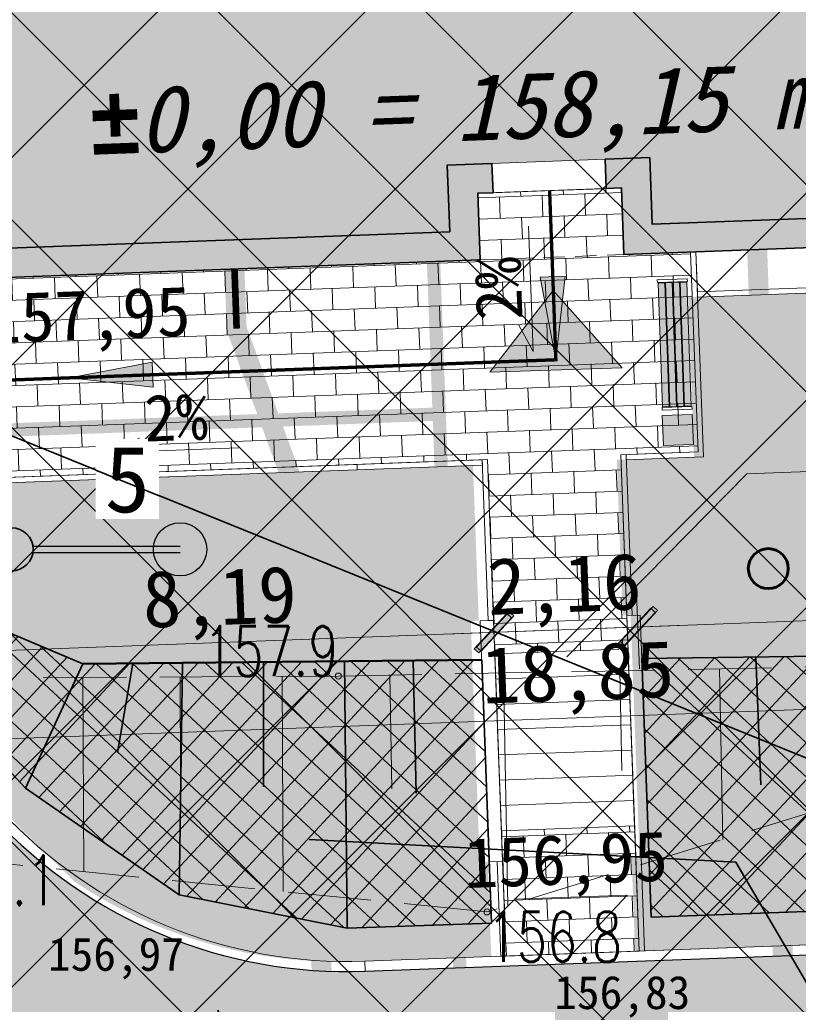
# Model space of a CAD drawing. Header units: feet. Extents: x 7493042 to 7493387, y 5986509 to 5986725.
# Tile 18 of 73: x 7493183 to 7493195, y 5986645 to 5986660. Entities that reach past the tile are written whole.
import ezdxf
from ezdxf import colors
from ezdxf.entities.mleader import LeaderData, LeaderLine
from ezdxf.enums import TextEntityAlignment as Align
from ezdxf.math import Vec2, Vec3

# ---------------------------------------------------------------- set-up
doc = ezdxf.new("R2010")
doc.units = ezdxf.units.FT
doc.header["$MEASUREMENT"] = 0
for name, pattern in [('1_1', [0]), ('1_OTRK', [1.75, 1.25, -0.5]), ('1_OTRKG', [1.75, 1.25, -0.5]), ('3', [1, 0.5, -0.5]), ('HIDDEN2', [4.7625, 3.175, -1.5875])]:
    doc.linetypes.add(name, pattern=pattern)
doc.layers.get('0').update_dxf_attribs({"color": 250, "linetype": 'CONTINUOUS', "lineweight": 100})
doc.layers.get('Defpoints').update_dxf_attribs({"linetype": 'CONTINUOUS'})
for name, color, linetype in [('1_DZIALKI', 7, 'CONTINUOUS'), ('2D_OGOLNE', 7, 'CONTINUOUS'), ('A_OZN_OPIS', 7, 'CONTINUOUS')]:
    doc.layers.add(name, color=color, linetype=linetype)
for name, color, linetype, lineweight in [('__IE_PZT_02', 1, 'CONTINUOUS', 30), ('__IE_PZT_03', 7, 'CONTINUOUS', 25), ('_droga', 7, 'CONTINUOUS', 30), ('_k_budynek', 7, 'CONTINUOUS', 50), ('_k_droga', 3, 'CONTINUOUS', 30), ('_k_kanalizacja', 34, 'CONTINUOUS', 40), ('_k_kreskowanie', 250, 'CONTINUOUS', 5), ('_k_opis', 1, 'CONTINUOUS', 13), ('_k_skarpa', 7, 'CONTINUOUS', 35), ('_k_urzadzenia', 250, 'CONTINUOUS', 13), ('_k_widok', 7, 'CONTINUOUS', 18), ('_k_woda', 5, 'CONTINUOUS', 40), ('_k_wymiar', 7, 'CONTINUOUS', 13), ('_k_zarys', 7, 'HIDDEN2', 20), ('_k_ściany', 7, 'CONTINUOUS', 35), ('OTR_L_1', 7, '1_OTRK', 18), ('OTR_T_1', 7, 'CONTINUOUS', 18), ('WODA PROJ.', 150, 'CONTINUOUS', 30), ('WYMIAR-ARCH', 7, 'CONTINUOUS', 9)]:
    doc.layers.add(name, color=color, linetype=linetype, lineweight=lineweight)
doc.layers.add('_k_niewidoczna', color=72, linetype='CONTINUOUS', lineweight=9, plot=False)
doc.styles.add('GENERATED_STYLE_1', font='MS Gothic.ttf')
doc.styles.add('GENERATED_STYLE_6', font='GOTHICBI.TTF')
doc.styles.get("Standard").update_dxf_attribs({"font": 'Simplex.SHX', "width": 0.75})
doc.dimstyles.new('zag 500', dxfattribs={"dimtxt": 0.85, "dimasz": 0.09, "dimexe": 1.25, "dimexo": 0.625, "dimgap": 0.1, "dimtad": 1, "dimtxsty": 'GENERATED_STYLE_1', "dimblk": 'W', "dimcen": 2.5, "dimse1": 1, "dimse2": 1, "dimclrd": 7, "dimclrt": 256, "dimadec": 0, "dimazin": 0, "dimtfac": 1, "dimtmove": 0, "dimatfit": 0, "dimfxl": 1.25, "dimlwd": 5, "dimarcsym": 0})

# ---------------------------------------------------------------- blocks, each defined once
blk = doc.blocks.new('2_OTRN')
at = {"linetype": 'Continuous'}
blk.add_circle((0, 0), 0.045, dxfattribs=at)
blk = doc.blocks.new('KM_Lutry')
at = {"layer": '_k_kreskowanie'}
h = blk.add_hatch(color=7, dxfattribs=at)
h.dxf.hatch_style = 1
h.paths.add_polyline_path([(0, 9.57), (0.44, 9.57), (0.44, 10.1), (18.41, 10.1), (18.41, 0.44), (10.79, 0.44), (10.79, 1.44), (10.12, 1.44), (10.12, 1), (10.35, 1), (10.35, 0), (18.85, 0), (18.85, 10.54), (0, 10.54)])
h.paths.add_polyline_path([(0, 5.38), (0.44, 5.38), (0.44, 8.53), (0, 8.53)], flags=17)
h.paths.add_polyline_path([(0.44, 3.88), (0, 3.88), (0, 0), (8.19, 0), (8.19, 1), (8.42, 1), (8.42, 1.44), (7.75, 1.44), (7.75, 0.44), (0.44, 0.44)], flags=17)
at = {"layer": '_k_widok', "transparency": 33554559}
h = blk.add_hatch(color=31, dxfattribs=at)
h.dxf.hatch_style = 1
h.paths.add_polyline_path([(18.41, 10.1), (0.44, 10.1), (0.44, 0.44), (7.75, 0.44), (7.75, 1.44), (8.51, 1.44), (10.79, 1.44), (10.79, 0.44), (18.41, 0.44)])
at = {"layer": '_k_widok', "ltscale": 0.1}
h = blk.add_hatch(color=256, dxfattribs=at)
h.dxf.hatch_style = 1
h.paths.add_polyline_path([(9.27, -0.5), (8.272, -1.688), (10.258, -1.696)])
at = {"layer": '_k_widok'}
blk.add_lwpolyline([(8.42, 1), (10.12, 1), (10.12, 1.44), (8.42, 1.44)], close=True, dxfattribs=at)
at = {"layer": '_k_widok', "color": 250, "ltscale": 0.1}
blk.add_lwpolyline([(8.272, -1.688), (10.258, -1.696), (9.27, -0.5), (8.272, -1.688)], dxfattribs=at)
at = {"layer": '_k_zarys', "ltscale": 0.1}
blk.add_lwpolyline([(8.19, 0), (10.35, 0)], dxfattribs=at)
at = {"layer": '_k_ściany'}
for points in [[(0, 9.57), (0, 10.54), (18.85, 10.54), (18.85, 0), (10.35, 0), (10.35, 1), (10.12, 1)], [(0.44, 9.57), (0.44, 10.1), (18.41, 10.1), (18.41, 0.44), (10.79, 0.44), (10.79, 1.44), (10.12, 1.44)], [(8.42, 1), (8.19, 1), (8.19, 0), (0, 0), (0, 3.88)], [(8.42, 1.44), (7.75, 1.44), (7.75, 0.44), (0.44, 0.44), (0.44, 3.88)], [(8.42, 1), (8.42, 1.44)], [(10.12, 1.44), (10.12, 1)]]:
    blk.add_lwpolyline(points, dxfattribs=at)
at = {"layer": 'A_OZN_OPIS', "linetype": 'Continuous', "insert": (9.911, 1.506), "char_height": 1, "width": 22.73026, "attachment_point": 8, "rotation": 0, "style": 'GENERATED_STYLE_6'}
blk.add_mtext('\\A1;±{\\fMS Gothic|b1|i1|c238|p49;0,00 = 158,15 m.n.p.m}', dxfattribs=at)
blk = doc.blocks.new('ławka+kosz')
at = {"layer": '2D_OGOLNE', "linetype": 'Continuous', "lineweight": 0}
for points in [[(0, 2490), (450, 2490), (450, 2040), (0, 2040)], [(110, 50), (110, 1910), (10, 1910), (10, 50)], [(220, 1910), (220, 50), (120, 50), (120, 1910)], [(330, 50), (330, 1910), (230, 1910), (230, 50)], [(440, 1910), (440, 50), (340, 50), (340, 1910)]]:
    blk.add_hatch(color=255, dxfattribs=at).paths.add_polyline_path(points)
at = {"layer": '_k_urzadzenia'}
for p, q in [((0, 2490), (450, 2490)), ((0, 2040), (0, 2490)), ((450, 2490), (450, 2040)), ((450, 2040), (0, 2040)), ((0, 1920), (0, 1960)), ((0, 1960), (450, 1960)), ((450, 1960), (450, 1920)), ((450, 1920), (0, 1920)), ((110, 1910), (10, 1910)), ((10, 1910), (10, 50)), ((110, 50), (110, 1910)), ((220, 1910), (120, 1910)), ((120, 1910), (120, 50)), ((220, 50), (220, 1910)), ((330, 1910), (230, 1910)), ((230, 1910), (230, 50)), ((330, 50), (330, 1910)), ((440, 1910), (340, 1910)), ((340, 1910), (340, 50)), ((440, 50), (440, 1910)), ((0, 0), (0, 40)), ((0, 40), (450, 40)), ((450, 0), (0, 0)), ((10, 50), (110, 50)), ((120, 50), (220, 50)), ((230, 50), (330, 50)), ((340, 50), (440, 50)), ((450, 40), (450, 0))]:
    blk.add_line(p, q, dxfattribs=at)
blk = doc.blocks.new('dojście_pożarowe')
at = {"layer": '_k_widok', "ltscale": 0.5}
h = blk.add_hatch(color=1, dxfattribs=at)
h.dxf.hatch_style = 1
h.paths.add_polyline_path([(0, 0), (-2.5, 0.375), (-2.5, -0.375)])
at = {"layer": '_k_widok', "color": 1, "ltscale": 0.5}
blk.add_lwpolyline([(0, 0), (-2.5, -0.375), (-2.5, 0.375), (0, 0)], close=True, dxfattribs=at)
blk.add_lwpolyline([(-5, 0), (-2.5, 0)], dxfattribs=at)
blk = doc.blocks.new('W')
at = {"layer": 'WYMIAR-ARCH'}
h = blk.add_hatch(color=256, dxfattribs=at)
h.paths.add_polyline_path([(0, 0.76), (0, 0), (0.65, 0), (2.98, 2.33), (2.27, 3.04)])
h.paths.add_polyline_path([(-0.56, 0.21), (-0.76, 0), (0, 0), (0, 0.76)])
h.paths.add_polyline_path([(0, -0.65), (0.15, -0.5), (0.65, 0), (0, 0)])
h.paths.add_polyline_path([(0, 0), (-0.76, 0), (-3.39, -2.62), (-2.68, -3.33), (0, -0.65)])
blk.add_hatch(color=256, dxfattribs=at).paths.add_polyline_path([(-0.76, 0), (-3.39, -2.62), (-2.68, -3.33), (0, -0.65), (0, 0)])
for p, q in [((0, -7), (0, 7)), ((-0.56, 0.21), (2.27, 3.04)), ((0.15, -0.5), (2.98, 2.33)), ((2.27, 3.04), (2.98, 2.33)), ((-8, 0), (8, 0)), ((-0.56, 0.21), (-3.39, -2.62)), ((0.15, -0.5), (-2.68, -3.33)), ((-3.39, -2.62), (-2.68, -3.33))]:
    blk.add_line(p, q, dxfattribs=at)
blk = doc.blocks.new('*D538')
at = {"layer": '_k_wymiar', "color": 7, "lineweight": 5, "transparency": 16777216}
blk.add_line((29.281, 22.231), (31.261, 22.231), dxfattribs=at)
at = {"layer": 'Defpoints', "color": 0, "transparency": 16777216}
for p in [(29.191, 26.565), (31.351, 26.565), (31.351, 22.231)]:
    blk.add_point(p, dxfattribs=at)
at = {"layer": '_k_wymiar', "color": 7, "lineweight": 5, "transparency": 16777216, "xscale": 0.09, "yscale": 0.09, "zscale": 0.09}
for p, rotation in [((29.191, 22.231), 179.9999996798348), ((31.351, 22.231), 359.9999996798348)]:
    blk.add_blockref('W', p, dxfattribs=dict(at, rotation=rotation))
at = {"layer": '_k_wymiar', "transparency": 16777216, "insert": (30.271, 22.81), "char_height": 0.85, "attachment_point": 5, "rotation": 360, "style": 'GENERATED_STYLE_1'}
blk.add_mtext('2,16', dxfattribs=at)
blk = doc.blocks.new('*D539')
at = {"layer": '_k_wymiar', "color": 7, "lineweight": 5, "transparency": 16777216}
blk.add_line((31.441, 22.231), (39.761, 22.231), dxfattribs=at)
at = {"layer": 'Defpoints', "color": 0, "transparency": 16777216}
for p in [(39.851, 26.982), (31.351, 26.565), (39.851, 22.231)]:
    blk.add_point(p, dxfattribs=at)
at = {"layer": '_k_wymiar', "color": 7, "lineweight": 5, "transparency": 16777216, "xscale": 0.09, "yscale": 0.09, "zscale": 0.09}
for p, rotation in [((31.351, 22.231), 179.9999996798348), ((39.851, 22.231), 359.9999996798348)]:
    blk.add_blockref('W', p, dxfattribs=dict(at, rotation=rotation))
at = {"layer": '_k_wymiar', "transparency": 16777216, "insert": (37.485, 22.81), "char_height": 0.85, "attachment_point": 5, "rotation": 360, "style": 'GENERATED_STYLE_1'}
blk.add_mtext('8,5', dxfattribs=at)
blk = doc.blocks.new('*D540')
at = {"layer": '_k_wymiar', "color": 7, "lineweight": 5, "transparency": 16777216}
blk.add_line((21.091, 20.904), (39.761, 20.904), dxfattribs=at)
at = {"layer": 'Defpoints', "color": 0, "transparency": 16777216}
for p in [(21.001, 26.565), (39.851, 26.565), (39.851, 20.904)]:
    blk.add_point(p, dxfattribs=at)
at = {"layer": '_k_wymiar', "color": 7, "lineweight": 5, "transparency": 16777216, "xscale": 0.09, "yscale": 0.09, "zscale": 0.09}
for p, rotation in [((21.001, 20.904), 180.0000000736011), ((39.851, 20.904), 7.360117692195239e-08)]:
    blk.add_blockref('W', p, dxfattribs=dict(at, rotation=rotation))
at = {"layer": '_k_wymiar', "transparency": 16777216, "insert": (30.426, 21.483), "char_height": 0.85, "attachment_point": 5, "rotation": 0, "style": 'GENERATED_STYLE_1'}
blk.add_mtext('18,85', dxfattribs=at)
blk = doc.blocks.new('*D542')
at = {"layer": '_k_wymiar', "color": 7, "lineweight": 5, "transparency": 16777216}
blk.add_line((29.101, 22.231), (21.091, 22.231), dxfattribs=at)
at = {"layer": 'Defpoints', "color": 0, "transparency": 16777216}
for p in [(21.001, 26.565), (29.191, 26.565), (21.001, 22.231)]:
    blk.add_point(p, dxfattribs=at)
at = {"layer": '_k_wymiar', "color": 7, "lineweight": 5, "transparency": 16777216, "xscale": 0.09, "yscale": 0.09, "zscale": 0.09}
for p, rotation in [((21.001, 22.231), 180.0000000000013), ((29.191, 22.231), 1.323110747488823e-12)]:
    blk.add_blockref('W', p, dxfattribs=dict(at, rotation=rotation))
at = {"layer": '_k_wymiar', "transparency": 16777216, "insert": (25.096, 22.81), "char_height": 0.85, "attachment_point": 5, "style": 'GENERATED_STYLE_1'}
blk.add_mtext('8,19', dxfattribs=at)
blk = doc.blocks.new('pzt_el')
at = {"layer": '__IE_PZT_02', "linetype": '3', "const_width": 0.2}
for points in [[(-11.352, -0.422), (-10.75, -16.642)], [(-11.267, -2.709), (-24.619, -3.205)]]:
    blk.add_lwpolyline(points, dxfattribs=at)
at = {"layer": '_k_niewidoczna'}
blk.add_lwpolyline([(-10.653, -0.396), (-10.69, 0.604), (-8.531, 0.684), (-8.494, -0.315)], dxfattribs=at)
blk = doc.blocks.new('pzt_sanit')
at = {"layer": 'WODA PROJ.'}
h = blk.add_hatch(color=190, dxfattribs=at)
h.dxf.hatch_style = 1
edge = h.paths.add_edge_path()
edge.add_arc((-6.662, -4.424), 0.4, 0, 360)
at = {"layer": '_k_kanalizacja', "lineweight": 30, "const_width": 0.3}
for points in [[(1.999, 0.074), (2.155, -4.414)], [(2.177, -5.013), (2.965, -25.887)]]:
    blk.add_lwpolyline(points, dxfattribs=at)
at = {"layer": '_k_kanalizacja', "lineweight": 60}
blk.add_circle((2.165, -4.713), 0.3, dxfattribs=at)
at = {"layer": '_k_niewidoczna'}
blk.add_lwpolyline([(-2.159, -0.08), (-2.196, 0.919), (-0.037, 0.999), (0, 0)], dxfattribs=at)
at = {"layer": '_k_skarpa', "color": 190}
blk.add_circle((-9.192, -4.424), 0.325, dxfattribs=at)
at = {"layer": '_k_woda', "linetype": 'ByBlock', "lineweight": 40, "const_width": 0.3}
blk.add_lwpolyline([(-5.846, -0.217), (-5.813, -1.111), (-4.792, -3.908), (-3.227, -46.049), (-3.667, -46.51), (-14.53, -46.869), (-23.229, -54.09), (-22.397, -57.955)], dxfattribs=at)
at = {"layer": 'WODA PROJ.', "const_width": 0.1}
blk.add_lwpolyline([(-5.846, -0.217), (-5.813, -1.111)], dxfattribs=at)
at = {"layer": 'WODA PROJ.', "color": 190}
for points in [[(-8.871, -4.374), (-6.662, -4.374)], [(-8.871, -4.474), (-6.662, -4.474)]]:
    blk.add_lwpolyline(points, dxfattribs=at)
blk.add_circle((-6.662, -4.424), 0.4, dxfattribs=at)
at = {"layer": '__IE_PZT_03', "linetype": '3', "insert": (-7.452, -3.377), "char_height": 1, "width": 0.75, "attachment_point": 5, "style": 'GENERATED_STYLE_1', "bg_fill": 3, "box_fill_scale": 1.1, "bg_fill_color": 256, "bg_fill_transparency": 0}
blk.add_mtext('5', dxfattribs=at)
blk = doc.blocks.new('st_arch')
at = {"layer": '_k_kreskowanie'}
h = blk.add_hatch(dxfattribs=at)
h.set_pattern_fill('ANSI37', color=251, scale=1.5)
h.paths.add_polyline_path([(-3.6519, -0.1649, 0.183131), (-4.9309, 1.7327), (-7.9999, 1.4512), (-7.2815, -6.544, 0.100443), (-5.455, -6.3739, 0.230992), (-3.6213, -4.32, 0.103815)])
blk = doc.blocks.new('dz_89')
at = {"layer": '_k_droga', "transparency": 33554483}
h = blk.add_hatch(color=1, dxfattribs=at)
h.dxf.hatch_style = 1
h.paths.add_polyline_path([(37.393, 16.97), (32.135, 16.97, 0.189501), (24.644, 14.025, -0.021986), (24.89, 13.09, 0.037008), (26.512, 12.97), (37.393, 12.97)], flags=17)
h.paths.add_polyline_path([(25.475, -23.498), (21.921, -23.92, -0.097719), (21.101, -19.741), (21.141, 10.746, 0.180353), (19.438, 15.331), (16.177, 19.107, -0.090114), (14.18, 22.495), (17.933, 23.878, 0.090114), (19.204, 21.722), (21.215, 19.394, 0.217942), (26.512, 16.97), (37.393, 16.97), (37.393, 12.97), (32.135, 12.97, 0.413835), (25.135, 5.979), (25.1, -21.228, 0.082721)])
h = blk.add_hatch(color=1, dxfattribs=at)
h.dxf.hatch_style = 1
h.paths.add_polyline_path([(37.393, 16.97), (32.135, 16.97, 0.189501), (24.644, 14.025, -0.021986), (24.89, 13.09, 0.037008), (26.512, 12.97), (37.393, 12.97)])
at = {"layer": '_k_kreskowanie'}
h = blk.add_hatch(dxfattribs=at)
h.set_pattern_fill('AR-B816', color=256, scale=0.04)
h.paths.add_polyline_path([(21.001, 37.695), (18.151, 37.695), (18.151, 36.125), (21.001, 36.125)])
edge = h.paths.add_edge_path()
edge.add_line((21.001, 33.205), (18.151, 33.205))
edge.add_line((18.151, 33.205), (18.151, 26.297))
edge.add_arc((24.501, 26.297), 6.35, 180, 193.404)
edge.add_line((18.324, 24.825), (29.191, 24.825))
edge.add_line((29.191, 24.825), (29.191, 21.91))
edge.add_line((29.191, 21.91), (31.191, 21.91))
edge.add_line((31.191, 21.91), (31.191, 24.825))
edge.add_line((31.191, 24.825), (32.351, 24.825))
edge.add_line((32.351, 24.825), (32.351, 27.825))
edge.add_line((32.351, 27.825), (31.351, 27.825))
edge.add_line((31.351, 27.825), (31.351, 28.825))
edge.add_line((31.351, 28.825), (29.191, 28.825))
edge.add_line((29.191, 28.825), (29.191, 27.825))
edge.add_line((29.191, 27.825), (21.001, 27.825))
edge.add_line((21.001, 27.825), (21.001, 33.205))
h.paths.add_polyline_path([(31.191, 19.25), (29.191, 19.25), (29.191, 17.37), (31.191, 17.37)])
at = {"layer": '_k_kreskowanie', "ltscale": 0.01, "transparency": 33554559}
h = blk.add_hatch(dxfattribs=at)
h.set_pattern_fill('AR-B816', color=256, scale=0.04)
edge = h.paths.add_edge_path()
edge.add_line((25.62, -5.244), (25.634, 5.479))
edge.add_arc((32.884, 5.47), 7.25, 90, 179.926, ccw=False)
edge.add_line((32.884, 12.72), (37.393, 12.72))
edge.add_line((37.393, 12.72), (37.393, 17.22))
edge.add_line((37.393, 17.22), (27.071, 17.22))
edge.add_arc((27.071, 24.47), 7.25, 220.8203, 270, ccw=False)
edge.add_line((21.585, 19.731), (19.582, 22.048))
edge.add_arc((24.501, 26.297), 6.5, 180.0009, 220.8204, ccw=False)
edge.add_line((18.001, 26.297), (18.001, 37.625))
edge.add_line((18.001, 37.625), (13.001, 37.625))
edge.add_line((13.001, 37.625), (13.001, 26.297))
edge.add_arc((24.502, 26.297), 11.5, 180.0006, 220.8202)
edge.add_line((15.799, 18.78), (19.06, 15.005))
edge.add_arc((14.141, 10.756), 6.5, -0.0737, 40.8197, ccw=False)
edge.add_line((20.641, 10.747), (20.601, -19.74))
edge.add_line((20.601, -19.74), (20.44, -24.096))
edge.add_line((20.44, -24.096), (27.266, -23.285))
edge.add_line((27.266, -23.285), (25.6, -21.229))
edge.add_line((25.6, -21.229), (25.62, -5.244))
at = {"layer": '_k_widok', "true_color": 0x727430, "transparency": 33554483}
h = blk.add_hatch(color=67, dxfattribs=at)
h.dxf.hatch_style = 1
edge = h.paths.add_edge_path()
edge.add_line((12.709, 26.381), (7.709, 26.381))
edge.add_line((7.709, 26.381), (7.709, 37.781))
edge.add_line((7.709, 37.781), (6.37, 37.781))
edge.add_line((6.37, 37.781), (5.616, 14.495))
edge.add_line((5.616, 14.495), (18.804, 14.912))
edge.add_line((18.804, 14.912), (15.543, 18.687))
edge.add_arc((24.359, 26.303), 11.65, 180.0006, 220.8202, ccw=False)
edge.add_line((12.709, 26.303), (12.709, 26.381))
h.paths.add_polyline_path([(40.369, 42.128), (6.46, 40.548), (6.37, 37.781), (20.179, 37.781), (20.179, 39.051), (40.389, 39.051)])
h.paths.add_polyline_path([(40.389, 27.151), (32.289, 27.151), (32.289, 24.751), (31.129, 24.751), (31.129, 22.415), (31.249, 22.415), (31.249, 18.795), (31.129, 18.795), (31.129, 17.375), (37.401, 17.375)], flags=16)
edge = h.paths.add_edge_path()
edge.add_line((28.969, 24.751), (18.202, 24.751))
edge.add_arc((24.359, 26.303), 6.35, 194.1472, 220.8203)
edge.add_line((19.554, 22.152), (19.677, 22.009))
edge.add_line((19.677, 22.009), (22.761, 18.727))
edge.add_arc((26.929, 24.475), 7.1, 234.0549, 270)
edge.add_line((26.929, 17.375), (28.969, 17.375))
edge.add_line((28.969, 17.375), (28.969, 18.795))
edge.add_line((28.969, 18.795), (28.849, 18.795))
edge.add_line((28.849, 18.795), (28.849, 22.415))
edge.add_line((28.849, 22.415), (28.969, 22.415))
edge.add_line((28.969, 22.415), (28.969, 24.751))
edge = h.paths.add_edge_path()
edge.add_arc((13.998, 10.761), 6.35, 359.926, 400.8197)
edge.add_line((18.804, 14.912), (5.61, 14.495))
edge.add_line((5.61, 14.495), (5.006, -5.566))
edge.add_line((5.006, -5.566), (4.942, -30.191))
edge.add_line((4.942, -30.191), (-10.953, -30.011))
edge.add_line((-10.953, -30.011), (-7.98, -62.864))
edge.add_line((-7.98, -62.864), (26.627, -58.205))
edge.add_line((26.627, -58.205), (32.591, -54.964))
edge.add_line((32.591, -54.964), (40.396, -43.595))
edge.add_line((40.396, -43.595), (36.092, -43.967))
edge.add_line((36.092, -43.967), (27.134, -44.825))
edge.add_line((27.134, -44.825), (21.407, -45.456))
edge.add_line((21.407, -45.456), (21.762, -48.257))
edge.add_line((21.762, -48.257), (13.384, -49.23))
edge.add_line((13.384, -49.23), (13.211, -47.695))
edge.add_line((13.211, -47.695), (7.145, -48.465))
edge.add_line((7.145, -48.465), (4.159, -45.613))
edge.add_line((4.159, -45.613), (3.796, -42.437))
edge.add_line((3.796, -42.437), (5.607, -40.023))
edge.add_line((5.607, -40.023), (4.509, -31.21))
edge.add_line((4.509, -31.21), (7.406, -30.84))
edge.add_line((7.406, -30.84), (7.354, -25.591))
edge.add_line((7.354, -25.591), (13.524, -24.896))
edge.add_line((13.524, -24.896), (20.147, -24.109))
edge.add_line((20.147, -24.109), (20.309, -19.732))
edge.add_line((20.309, -19.732), (20.348, 10.753))
edge = h.paths.add_edge_path(flags=16)
edge.add_line((13.019, -13.439), (8.44, -13.339))
edge.add_line((8.44, -13.339), (8.266, -8.384))
edge.add_line((8.266, -8.384), (6.892, -8.398))
edge.add_line((6.892, -8.398), (6.955, 13.775))
edge.add_line((6.955, 13.775), (18.002, 13.775))
edge.add_line((18.002, 13.775), (17.98, -3.657))
edge.add_line((17.98, -3.657), (18.836, -3.658))
edge.add_line((18.836, -3.658), (18.835, -5.039))
edge.add_line((18.835, -5.039), (17.978, -5.038))
edge.add_line((17.978, -5.038), (17.974, -8.28))
edge.add_line((17.974, -8.28), (19.777, -8.507))
edge.add_line((19.777, -8.507), (19.728, -11.447))
edge.add_line((19.728, -11.447), (18.066, -11.465))
edge.add_line((18.066, -11.465), (18.025, -13.375))
edge.add_line((18.025, -13.375), (18.318, -13.481))
edge.add_line((18.318, -13.481), (18.314, -14.581))
edge.add_line((18.314, -14.581), (20.316, -14.583))
edge.add_line((20.316, -14.583), (20.313, -16.583))
edge.add_line((20.313, -16.583), (18.311, -16.581))
edge.add_line((18.311, -16.581), (18.302, -17.48))
edge.add_line((18.302, -17.48), (14.302, -17.464))
edge.add_line((14.302, -17.464), (14.318, -13.464))
edge.add_line((14.318, -13.464), (13.019, -13.439))
edge = h.paths.add_edge_path()
edge.add_line((70.705, -22.957), (71.447, -22.857))
edge.add_line((71.447, -22.857), (69.849, 11.458))
edge.add_line((69.849, 11.458), (26.862, 9.456))
edge.add_arc((32.742, 5.475), 7.1, 145.8996, 179.926)
edge.add_line((25.642, 5.484), (25.628, -5.239))
edge.add_line((25.628, -5.239), (25.607, -21.17))
edge.add_line((25.607, -21.17), (27.3, -23.259))
edge.add_line((27.3, -23.259), (27.123, -23.279))
edge.add_line((27.123, -23.279), (27.717, -26.056))
edge.add_line((27.717, -26.056), (29.537, -27.826))
edge.add_line((29.537, -27.826), (29.603, -27.828))
edge.add_line((29.603, -27.828), (36.526, -27.133))
edge.add_line((36.526, -27.133), (36.263, -25.09))
edge.add_line((36.263, -25.09), (36.078, -24.663))
edge.add_line((36.078, -24.663), (35.156, -23.368))
edge.add_line((35.156, -23.368), (35.004, -22.591))
edge.add_line((35.004, -22.591), (39.106, -22.112))
edge.add_line((39.106, -22.112), (39.204, -22.948))
edge.add_line((39.204, -22.948), (38.265, -25.074))
edge.add_line((38.265, -25.074), (38.502, -26.896))
edge.add_line((38.502, -26.896), (39.514, -26.795))
edge.add_line((39.514, -26.795), (41.058, -26.64))
edge.add_line((41.058, -26.64), (43.632, -26.383))
edge.add_line((43.632, -26.383), (44.919, -26.255))
edge.add_line((44.919, -26.255), (47.492, -25.997))
edge.add_line((47.492, -25.997), (49.958, -25.731))
edge.add_line((49.958, -25.731), (52.312, -25.456))
edge.add_line((52.312, -25.456), (58.197, -24.769))
edge.add_line((58.197, -24.769), (59.374, -24.632))
edge.add_line((59.374, -24.632), (60.551, -24.494))
edge.add_line((60.551, -24.494), (60.21, -21.286))
edge.add_line((60.21, -21.286), (62.11, -21.056))
edge.add_line((62.11, -21.056), (62.426, -24.13))
edge.add_line((62.426, -24.13), (64.212, -25.367))
edge.add_line((64.212, -25.367), (70.909, -24.475))
edge.add_line((70.909, -24.475), (70.705, -22.957))
h.paths.add_polyline_path([(43.909, 33.171), (43.409, 33.171)], flags=17)
h.paths.add_polyline_path([(51.809, 33.171), (52.309, 33.171), (52.258, 33.171)], flags=17)
h.paths.add_polyline_path([(51.609, 31.971), (51.109, 31.971)], flags=17)
h.paths.add_polyline_path([(50.409, 31.971), (50.909, 31.971)], flags=17)
h.paths.add_polyline_path([(49.709, 31.971), (50.209, 31.971)], flags=17)
h.paths.add_polyline_path([(49.509, 33.171), (49.009, 34.888)], flags=17)
h.paths.add_polyline_path([(48.309, 31.971), (48.809, 31.971)], flags=17)
h.paths.add_polyline_path([(48.109, 31.971), (47.609, 31.971)], flags=17)
h.paths.add_polyline_path([(47.409, 31.971), (46.909, 31.971)], flags=17)
h.paths.add_polyline_path([(46.209, 33.171), (46.709, 33.171)], flags=17)
h.paths.add_polyline_path([(46.009, 31.971), (45.509, 31.971)], flags=17)
h.paths.add_polyline_path([(45.309, 31.971), (44.809, 31.971)], flags=17)
h.paths.add_polyline_path([(44.609, 31.971), (44.109, 31.971)], flags=17)
h.paths.add_polyline_path([(53.102, 26.899), (52.684, 34.888), (62.67, 35.411), (63.088, 27.421)], flags=16)
edge = h.paths.add_edge_path()
edge.add_line((42.969, 26.899), (42.969, 27.831))
edge.add_line((42.969, 27.831), (40.389, 27.831))
edge.add_line((40.389, 27.831), (40.389, 27.171))
edge.add_line((40.389, 27.171), (37.401, 17.375))
edge.add_line((37.401, 17.375), (37.401, 12.575))
edge.add_line((37.401, 12.575), (32.742, 12.575))
edge.add_arc((32.742, 5.475), 7.1, 90, 145.8996)
edge.add_line((26.862, 9.456), (69.849, 11.458))
edge.add_line((69.849, 11.458), (68.36, 43.432))
edge.add_line((68.36, 43.432), (40.369, 42.128))
edge.add_line((40.369, 42.128), (40.389, 39.051))
edge.add_line((40.389, 39.051), (40.389, 36.791))
edge.add_line((40.389, 36.791), (42.989, 36.791))
edge.add_line((42.989, 36.791), (42.989, 34.888))
edge.add_line((42.989, 34.888), (52.684, 34.888))
edge.add_line((52.684, 34.888), (53.102, 26.899))
edge.add_line((53.102, 26.899), (42.969, 26.899))
at = {"layer": '_droga'}
blk.add_lwpolyline([(20.44, -24.096), (20.44, -24.096), (20.601, -19.74), (20.641, 10.747, 0.180349), (19.06, 15.005), (15.799, 18.78, -0.180016), (13.001, 26.297), (13.001, 37.625), (13.001, 37.625), (18.001, 37.625), (18.001, 26.297, 0.180016), (19.582, 22.048), (19.706, 21.905), (21.585, 19.731, 0.217942), (27.071, 17.22), (37.393, 17.22), (37.393, 12.72), (32.884, 12.72, 0.413835), (25.634, 5.479), (25.62, -5.244), (25.6, -21.229), (27.266, -23.285), (20.44, -24.096)], format="xyb", dxfattribs=at)
at = {"layer": '_k_budynek'}
for points in [[(23.008, 21.987), (28.991, 21.825)], [(23.008, 21.987), (26, 21.906)]]:
    blk.add_lwpolyline(points, dxfattribs=at)
at = {"layer": '_k_opis', "color": 7, "ltscale": 0.1}
for points in [[(29.937, 28.304), (29.937, 26.42), (29.736, 26.826)], [(25.462, 25.143), (23.577, 25.143), (23.984, 25.343)]]:
    blk.add_lwpolyline(points, dxfattribs=at)
at = {"layer": '_k_opis'}
blk.add_lwpolyline([(31.04, 18.218), (30.191, 17.37), (29.343, 18.218), (31.04, 18.218)], dxfattribs=at)
at = {"layer": '_k_skarpa'}
for points in [[(28.991, 17.87), (26.826, 17.874), (24.325, 18.468), (22.077, 20.155), (20.074, 22.473), (19.237, 23.745), (23.008, 21.987), (28.991, 21.825), (28.991, 17.87)], [(28.991, 21.825), (26.934, 21.881), (24.504, 21.947), (23.008, 21.987), (19.237, 23.745), (20.074, 22.473), (20.412, 23.198)], [(20.412, 23.198), (23.008, 21.987)], [(23.008, 21.987), (22.077, 20.155)], [(23.756, 21.967), (23.478, 20.639)], [(24.325, 18.468), (24.504, 21.947)], [(25.719, 21.914), (25.647, 20.043)], [(26.826, 17.874), (26.934, 21.881)], [(27.963, 21.853), (27.936, 19.863)], [(38.993, 17.727), (37.68, 17.87), (31.391, 17.87), (31.391, 21.755), (39.008, 21.575), (38.993, 17.727)], [(33.106, 21.718), (33.106, 19.794)]]:
    blk.add_lwpolyline(points, dxfattribs=at)
at = {"layer": '_k_widok'}
for points in [[(12.851, 37.775), (12.851, 37.775), (18.151, 37.775), (18.151, 26.297, 0.180016), (19.696, 22.146), (19.82, 22.003), (21.698, 19.829, 0.217942), (27.071, 17.37), (37.543, 17.37), (37.543, 12.57), (32.884, 12.57, 0.413835), (25.784, 5.479), (25.77, -5.244), (25.75, -21.176), (27.442, -23.264), (20.29, -24.114), (20.451, -19.737), (20.491, 10.747, 0.180349), (18.946, 14.907), (15.685, 18.682, -0.180016), (12.851, 26.297), (12.851, 26.375)], [(29.191, 28.825), (29.191, 27.825), (21.001, 27.825), (21.001, 33.205), (18.151, 33.205), (18.151, 26.297, 0.058549), (18.324, 24.825), (29.191, 24.825), (29.191, 17.37), (31.191, 17.37), (31.191, 24.825), (32.351, 24.825), (32.351, 27.825), (31.351, 27.825), (31.351, 28.825), (29.191, 28.825)], [(19.696, 22.146), (21.698, 19.829, 0.217942), (27.071, 17.37), (37.393, 17.37)]]:
    blk.add_lwpolyline(points, format="xyb", dxfattribs=at)
for points in [[(31.271, 24.825), (31.271, 24.745), (32.431, 24.745), (32.431, 27.825), (32.351, 27.825), (32.351, 24.825), (31.551, 24.825)], [(29.191, 24.825), (29.191, 17.37)], [(35.072, 24.468), (33.072, 24.468), (30.271, 21.825)], [(27.071, 17.22), (27.071, 17.37)]]:
    blk.add_lwpolyline(points, dxfattribs=at)
for points in [[(32.431, 27.825), (40.451, 27.825), (40.451, 27.225), (32.431, 27.225)], [(32.431, 27.225), (40.451, 27.225), (40.451, 27.825), (40.531, 27.825), (40.531, 27.145), (32.431, 27.145)], [(27.231, 24.825), (18.324, 24.825), (18.344, 24.745), (27.231, 24.745)], [(29.111, 24.825), (18.324, 24.825), (18.344, 24.745), (29.111, 24.745)], [(29.191, 22.41), (28.991, 22.41), (28.991, 18.79), (29.191, 18.79)], [(31.191, 22.41), (31.391, 22.41), (31.391, 18.79), (31.191, 18.79)], [(29.191, 19.63), (31.191, 19.63), (31.191, 19.25), (29.191, 19.25)]]:
    blk.add_lwpolyline(points, close=True, dxfattribs=at)
at = {"layer": '_k_zarys', "color": 1, "ltscale": 0.3, "const_width": 0.05}
blk.add_lwpolyline([(30.271, 28.825), (30.271, 26.285), (17.271, 26.285), (17.271, 23.633)], dxfattribs=at)
at = {"layer": '_k_zarys', "color": 1, "ltscale": 0.3, "const_width": 0.2}
for points in [[(25.475, -23.498, -0.082721), (25.1, -21.228), (25.141, 10.741, 0.180349), (22.465, 17.946), (19.204, 21.722, -0.090114), (17.933, 23.878), (14.18, 22.495, 0.090114), (16.177, 19.107), (19.438, 15.331, -0.180349), (21.141, 10.747), (21.101, -19.741, 0.097719), (21.921, -23.92)], [(21.215, 19.394, 0.217939), (26.512, 16.97), (37.393, 16.97)], [(21.135, 5.984), (21.135, 5.984, -0.413835), (32.135, 16.97), (37.393, 16.97), (37.393, 12.97), (32.135, 12.97, 0.413835), (25.135, 5.979), (25.135, 5.979)]]:
    blk.add_lwpolyline(points, format="xyb", dxfattribs=at)
at = {"xscale": -0.001000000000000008, "yscale": 0.001000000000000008, "zscale": 0.001000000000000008, "rotation": 180}
blk.add_blockref('ławka+kosz', (31.836, 27.428), dxfattribs=at)
at = {"layer": '_k_widok', "color": 1, "xscale": -0.4999999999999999, "yscale": 0.4999999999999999, "zscale": 0.4999999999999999, "rotation": 90}
blk.add_blockref('dojście_pożarowe', (30.271, 26.285), dxfattribs=at)
at = {"layer": '_k_widok', "color": 1, "xscale": -0.4999999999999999, "yscale": 0.4999999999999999, "zscale": 0.4999999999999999}
blk.add_blockref('dojście_pożarowe', (22.966, 26.285), dxfattribs=at)
at = {"layer": '_k_ściany'}
blk.add_blockref('KM_Lutry', (21.001, 27.825), dxfattribs=at)
at = {"layer": '1_DZIALKI', "lineweight": 9, "style": 'GENERATED_STYLE_1'}
for s, height, rotation, p in [('2%%%', 0.7, 90, (29.45, 27.384)), ('157,95', 0.75, 0, (23.287, 27.128)), ('2%%%', 0.7, 0, (24.542, 25.63))]:
    blk.add_text(s, height=height, rotation=rotation, dxfattribs=at).set_placement(p, align=Align.MIDDLE)
at = {"layer": '_k_opis', "lineweight": 9, "style": 'GENERATED_STYLE_1'}
blk.add_text('156,95', height=0.75, rotation=0, dxfattribs=at).set_placement((30.142, 18.69), align=Align.MIDDLE)
at = {"layer": '_k_wymiar'}
for base, p1, p2, picture, middle in [((39.851, 22.231), (31.351, 26.565), (39.851, 26.982), '*D539', (37.485, 22.231)), ((31.351, 22.231), (29.191, 26.565), (31.351, 26.565), '*D538', (30.271, 22.231))]:
    dim = blk.add_linear_dim(base=base, p1=p1, p2=p2, angle=180, dimstyle='zag 500', override={"dimtmove": 1}, dxfattribs=at)
    dim.commit()
    dim.dimension.update_dxf_attribs({"geometry": picture, "text_midpoint": middle, "dimtype": 160})
dim = blk.add_aligned_dim(p1=(21.001, 26.565), p2=(39.851, 26.565), distance=-5.662, dimstyle='zag 500', dxfattribs=at)
dim.commit()
dim.dimension.update_dxf_attribs({"geometry": '*D540', "text_midpoint": (30.426, 21.483)})
dim = blk.add_linear_dim(base=(21.001, 22.231), p1=(29.191, 26.565), p2=(21.001, 26.565), dimstyle='zag 500', dxfattribs=at)
dim.commit()
dim.dimension.update_dxf_attribs({"geometry": '*D542', "text_midpoint": (25.096, 22.81)})
at = {"layer": '_k_opis', "color": 1, "lineweight": 0, "ltscale": 40}
ml = blk.add_multileader_mtext('Standard', dxfattribs=at)
ml.set_content('{\\f@MS Gothic|b0|i0|c238|p49;\\H0.9x;R11\\A1;\\Fsimplex|c238;\\H1.1111x;\\W0.9;\\T0.9; }', color=1)
ml.set_leader_properties(color=1)
ml.build(insert=Vec2(0, 0))
ml.multileader.update_dxf_attribs({"text_left_attachment_type": 2, "text_right_attachment_type": 2, "dogleg_length": 0.36, "arrow_head_size": 0.5})
ctx = ml.context
ctx.base_point, ctx.char_height, ctx.arrow_head_size, ctx.landing_gap_size, ctx.plane_origin = Vec3(25.142, 16.079), 0.75, 0.5, 0.15, Vec3(46.164, 6.346)
ctx.left_attachment, ctx.right_attachment = 2, 2
notes = []
notes.append((ctx, [(1, (1, 1, 0), (25.056, 16.079), (1, 0), 0.0862, [(0, [(24.677, 17.193)], 0, [])])]))
ctx.mtext.insert, ctx.mtext.width, ctx.mtext.defined_height, ctx.mtext.flow_direction = Vec3(25.292, 16.454), 1.6602, 2.343, 5
for ctx, leaders in notes:
    for number, flags, end, landing, length, lines in leaders:
        leader = LeaderData()
        leader.index, (leader.has_last_leader_line, leader.has_dogleg_vector, leader.attachment_direction) = number, flags
        leader.last_leader_point, leader.dogleg_vector, leader.dogleg_length = Vec3(end), Vec3(landing), length
        for number, points, colour, breaks in lines:
            line = LeaderLine()
            line.index, line.vertices, line.color, line.breaks = number, Vec3.list(points), colors.encode_raw_color(colour), breaks
            leader.lines.append(line)
        ctx.leaders.append(leader)
at = {"layer": '_k_widok'}
ml = blk.add_multileader_mtext('Standard', dxfattribs=at)
ml.set_content('NASYP I WZMOCNIENIE SKARPY', color=256, style='GENERATED_STYLE_1')
ml.set_leader_properties()
ml.build(insert=Vec2(0, 0))
ml.multileader.update_dxf_attribs({"text_right_attachment_type": 6, "dogleg_length": 0.36, "arrow_head_size": 1})
ctx = ml.context
ctx.base_point, ctx.char_height, ctx.arrow_head_size, ctx.landing_gap_size, ctx.plane_origin, ctx.plane_x_axis, ctx.plane_y_axis = Vec3(39.284, 7.042), 0.9, 1, 0.09, Vec3(9.704, 1.336), Vec3(0.999311, -0.037112), Vec3(0.037112, 0.999311)
ctx.right_attachment = 6
notes = []
notes.append((ctx, [(1, (1, 1, 0), (38.924, 7.056), (0.999311, -0.037112), 0.36, [(1, [(25.31, 19.32), (32.688, 18.65)], 0, [])])]))
ctx.mtext.insert, ctx.mtext.text_direction, ctx.mtext.rotation, ctx.mtext.width, ctx.mtext.flow_direction = Vec3(39.39, 7.491), Vec3(0.999311, -0.037112), 6.246065, 18.1442, 5
ctx.mtext.has_bg_fill, ctx.mtext.bg_color, ctx.mtext.bg_scale_factor, ctx.mtext.bg_transparency, ctx.mtext.use_window_bg_color = 1, -1073741824, 1.5, 0, 1
for ctx, leaders in notes:
    for number, flags, end, landing, length, lines in leaders:
        leader = LeaderData()
        leader.index, (leader.has_last_leader_line, leader.has_dogleg_vector, leader.attachment_direction) = number, flags
        leader.last_leader_point, leader.dogleg_vector, leader.dogleg_length = Vec3(end), Vec3(landing), length
        for number, points, colour, breaks in lines:
            line = LeaderLine()
            line.index, line.vertices, line.color, line.breaks = number, Vec3.list(points), colors.encode_raw_color(colour), breaks
            leader.lines.append(line)
        ctx.leaders.append(leader)
at = {"layer": '_k_kreskowanie'}
h = blk.add_hatch(dxfattribs=at)
h.set_pattern_fill('ANSI37', color=256, scale=3)
h.paths.add_polyline_path([(39.008, 21.575), (31.391, 21.755), (31.391, 17.87), (37.68, 17.87), (38.993, 17.727)])
h.paths.add_polyline_path([(28.991, 21.825), (23.008, 21.987), (19.237, 23.745), (20.074, 22.473), (22.077, 20.155), (24.325, 18.468), (26.826, 17.874), (28.991, 17.87)])
at = {"layer": '_k_widok', "rotation": 357.8731450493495}
blk.add_blockref('pzt_el', (39.851, 27.825), dxfattribs=at)
at = {"layer": 'WODA PROJ.', "color": 190, "lineweight": 100, "rotation": 357.8731450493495}
blk.add_blockref('pzt_sanit', (31.351, 27.825), dxfattribs=at)
at = {"layer": '_k_widok'}
for points in [[(29.191, 22.41), (29.111, 22.41), (29.111, 24.825), (29.191, 24.825)], [(31.191, 22.41), (31.271, 22.41), (31.271, 24.825), (31.191, 24.825)], [(29.191, 21.91), (31.191, 21.91), (31.191, 21.53), (29.191, 21.53)], [(29.191, 21.53), (31.191, 21.53), (31.191, 21.15), (29.191, 21.15)], [(29.191, 21.15), (31.191, 21.15), (31.191, 20.77), (29.191, 20.77)], [(29.191, 20.77), (31.191, 20.77), (31.191, 20.39), (29.191, 20.39)], [(29.191, 20.39), (31.191, 20.39), (31.191, 20.01), (29.191, 20.01)], [(29.191, 20.01), (31.191, 20.01), (31.191, 19.63), (29.191, 19.63)]]:
    blk.add_lwpolyline(points, close=True, dxfattribs=at)
for points in [[(29.191, 18.79), (29.191, 17.37), (29.111, 17.37), (29.111, 18.79), (29.191, 18.79)], [(31.191, 18.79), (31.191, 17.37), (31.271, 17.37), (31.271, 18.79), (31.191, 18.79)]]:
    blk.add_lwpolyline(points, dxfattribs=at)
ml = blk.add_multileader_mtext('Standard', dxfattribs=at)
ml.set_content('{\\fMS Gothic|b0|i0|c128|p49;LOKALNE OBNI}Ż{\\fMS Gothic|b0|i0|c128|p49;ENIA KRAW}ĘŻ{\\fMS Gothic|b0|i0|c128|p49;NIKÓW L=1,50M - POWIERZCHNIOWE ODPROWADZENIE WÓD OPADOWYCH DO STREFY ROZPROSZENIA}', color=256, style='GENERATED_STYLE_1')
ml.set_leader_properties()
ml.build(insert=Vec2(0, 0))
ml.multileader.update_dxf_attribs({"text_right_attachment_type": 6, "dogleg_length": 0.36, "arrow_head_size": 1})
ctx = ml.context
ctx.base_point, ctx.char_height, ctx.arrow_head_size, ctx.landing_gap_size, ctx.plane_origin, ctx.plane_x_axis, ctx.plane_y_axis = Vec3(-23.664, 9.667), 0.9, 1, 0.09, Vec3(6.731, 9.778), Vec3(0.999311, -0.037112), Vec3(0.037112, 0.999311)
ctx.right_attachment, ctx.text_align_type = 6, 2
notes = []
notes.append((ctx, [(0, (1, 1, 0), (-0.453, 8.177), (-0.999311, 0.037112), 0.36, [(1, [(9.359, 26.531), (25.57, 3.932)], 0, [])])]))
ctx.mtext.insert, ctx.mtext.text_direction, ctx.mtext.rotation, ctx.mtext.width, ctx.mtext.alignment, ctx.mtext.flow_direction = Vec3(-0.863, 9.273), Vec3(0.999311, -0.037112), 6.246065, 23.05638, 3, 5
ctx.mtext.has_bg_fill, ctx.mtext.bg_color, ctx.mtext.bg_scale_factor, ctx.mtext.bg_transparency, ctx.mtext.use_window_bg_color = 1, -1073741824, 1, 0, 1
for ctx, leaders in notes:
    for number, flags, end, landing, length, lines in leaders:
        leader = LeaderData()
        leader.index, (leader.has_last_leader_line, leader.has_dogleg_vector, leader.attachment_direction) = number, flags
        leader.last_leader_point, leader.dogleg_vector, leader.dogleg_length = Vec3(end), Vec3(landing), length
        for number, points, colour, breaks in lines:
            line = LeaderLine()
            line.index, line.vertices, line.color, line.breaks = number, Vec3.list(points), colors.encode_raw_color(colour), breaks
            leader.lines.append(line)
        ctx.leaders.append(leader)
ml = blk.add_multileader_mtext('Standard', dxfattribs=at)
ml.set_content('{\\fMS Gothic|b0|i0|c128|p49;DOJ}Ś{\\fMS Gothic|b0|i0|c128|p49;CIE PO}Ż{\\fMS Gothic|b0|i0|c128|p49;AROWE DO DROGI PO}Ż{\\fMS Gothic|b0|i0|c128|p49;AROWEJ Z G}Ł{\\fMS Gothic|b0|i0|c128|p49;ÓWNEGO WYJ}Ś{\\fMS Gothic|b0|i0|c128|p49;CIA Z BUDYNKU (JEDNA STREFA PO}Ż{\\fMS Gothic|b0|i0|c128|p49;AROWA) O D}Ł{\\fMS Gothic|b0|i0|c128|p49;UGO}Ś{\\fMS Gothic|b0|i0|c128|p49;CI L=1}8,20{\\fMS Gothic|b0|i0|c128|p49;m}', color=256, style='GENERATED_STYLE_1')
ml.set_leader_properties()
ml.build(insert=Vec2(0, 0))
ml.multileader.update_dxf_attribs({"text_right_attachment_type": 6, "dogleg_length": 0.36, "arrow_head_size": 1})
ctx = ml.context
ctx.base_point, ctx.char_height, ctx.arrow_head_size, ctx.landing_gap_size, ctx.plane_origin, ctx.plane_x_axis, ctx.plane_y_axis = Vec3(45.113, 15.24), 0.9, 1, 0.09, Vec3(15.533, 9.533), Vec3(0.999311, -0.037112), Vec3(0.037112, 0.999311)
ctx.right_attachment = 6
notes = []
notes.append((ctx, [(1, (1, 1, 0), (44.753, 15.253), (0.999311, -0.037112), 0.36, [(0, [(20.197, 26.285)], 0, [])])]))
ctx.mtext.insert, ctx.mtext.text_direction, ctx.mtext.rotation, ctx.mtext.width, ctx.mtext.flow_direction = Vec3(45.222, 15.743), Vec3(0.999311, -0.037112), 6.246065, 18.71097, 5
ctx.mtext.has_bg_fill, ctx.mtext.bg_color, ctx.mtext.bg_scale_factor, ctx.mtext.bg_transparency, ctx.mtext.use_window_bg_color = 1, -1073741824, 1.5, 0, 1
for ctx, leaders in notes:
    for number, flags, end, landing, length, lines in leaders:
        leader = LeaderData()
        leader.index, (leader.has_last_leader_line, leader.has_dogleg_vector, leader.attachment_direction) = number, flags
        leader.last_leader_point, leader.dogleg_vector, leader.dogleg_length = Vec3(end), Vec3(landing), length
        for number, points, colour, breaks in lines:
            line = LeaderLine()
            line.index, line.vertices, line.color, line.breaks = number, Vec3.list(points), colors.encode_raw_color(colour), breaks
            leader.lines.append(line)
        ctx.leaders.append(leader)

msp = doc.modelspace()

# ---------------------------------------------------------------- linework, layer by layer
at = {"layer": 'OTR_L_1', "linetype": '1_OTRKG'}
for p, q in [((7493187.94, 5986649.77), (7493195.33, 5986649.91)), ((7493178.26, 5986649.72), (7493187.94, 5986649.77))]:
    msp.add_line(p, q, dxfattribs=at)
at = {"layer": 'OTR_L_1', "linetype": '1_1'}
for p, q in [((7493193.658, 5986649.878), (7493193.707, 5986647.318)), ((7493184.106, 5986649.75), (7493184.121, 5986646.836)), ((7493185.563, 5986649.758), (7493185.571, 5986648.224)), ((7493187.096, 5986649.766), (7493187.113, 5986646.536)), ((7493188.711, 5986649.785), (7493188.743, 5986648.077)), ((7493190.418, 5986649.817), (7493190.484, 5986646.327)), ((7493192.163, 5986649.85), (7493192.192, 5986648.355))]:
    msp.add_line(p, q, dxfattribs=at)
at = {"layer": 'OTR_L_1', "linetype": '1_OTRK'}
for p, q in [((7493195.34, 5986647.82), (7493190.17, 5986646.23)), ((7493190.17, 5986646.23), (7493181.69, 5986647.08))]:
    msp.add_line(p, q, dxfattribs=at)

# ---------------------------------------------------------------- block references
at = {"layer": '_k_ściany', "color": 4, "xscale": 11.74033149, "yscale": 11.74033149, "zscale": 11.74033149, "rotation": 270}
msp.add_blockref('st_arch', (7493229.552, 5986601.525), dxfattribs=at)
at = {"layer": 'OTR_T_1'}
for p in [(7493187.94, 5986649.77), (7493190.17, 5986646.23)]:
    msp.add_blockref('2_OTRN', p, dxfattribs=at)

# ---------------------------------------------------------------- texts
at = {"layer": '_k_niewidoczna', "color": 2, "char_height": 0.5, "width": 39.26184, "attachment_point": 2, "style": 'GENERATED_STYLE_1'}
for s, insert in [('{\\fMS Gothic|b0|i0|c128|p49;\\P15}6,97', (7493184.602, 5986646.68)), ('{\\fMS Gothic|b0|i0|c128|p49;\\P156,8}3', (7493192.2, 5986646.106))]:
    msp.add_mtext(s, dxfattribs=dict(at, insert=insert))
at = {"layer": 'OTR_T_1', "lineweight": 9, "width": 0.7}
msp.add_text('157.9', height=0.75, dxfattribs=at).set_placement((7493187.94, 5986649.77), align=Align.RIGHT)
for s, p in [('157.1', (7493181.69, 5986647.08)), ('156.8', (7493190.17, 5986646.23))]:
    msp.add_text(s, height=0.75, dxfattribs=at).set_placement(p, align=Align.TOP_LEFT)

# ---------------------------------------------------------------- next in the draw order: block references
at = {"layer": '_k_ściany', "rotation": 2.126854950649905}
msp.add_blockref('dz_89', (7493161.929, 5986627.127), dxfattribs=at)

doc.saveas('drawing.dxf')
